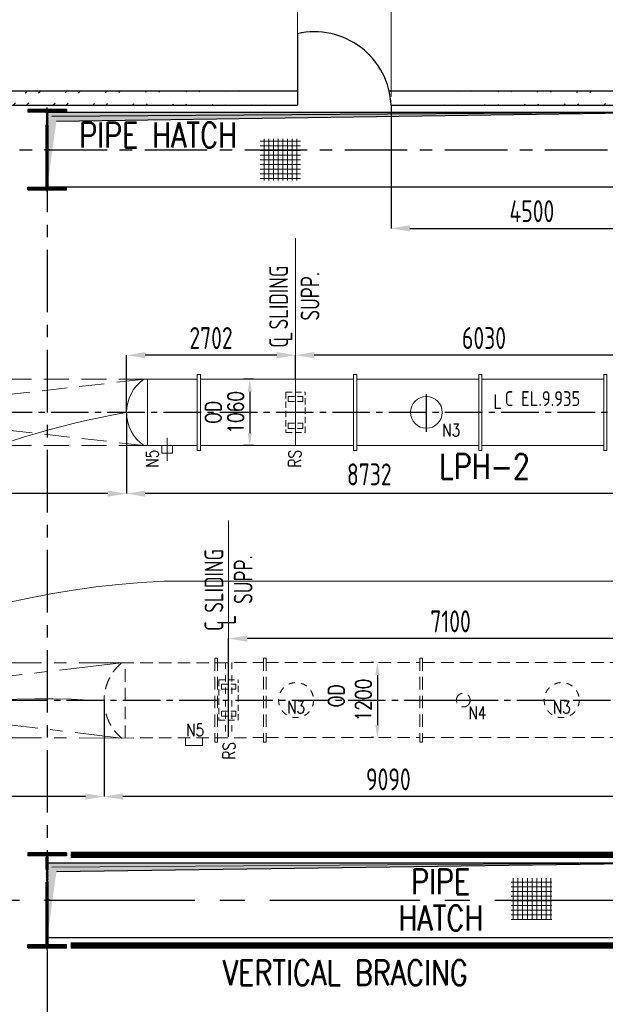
# Model space of a CAD drawing. Extents: x 18893 to 3351893, y -610358 to 406739.
# Tile 34 of 120: x 81591 to 90957, y 353262 to 369005. Entities that reach past the tile are written whole.
import ezdxf
from ezdxf.enums import TextEntityAlignment as Align

# ---------------------------------------------------------------- set-up
doc = ezdxf.new("R2010")
doc.units = 0
doc.header["$LTSCALE"] = 800
doc.header["$MEASUREMENT"] = 0
for name, pattern in [('CENTER', [2, 1.25, -0.25, 0.25, -0.25]), ('CENTER2', [1.125, 0.75, -0.125, 0.125, -0.125]), ('DASHDOT', [1, 0.5, -0.25, 0, -0.25]), ('DASHED', [0.75, 0.5, -0.25]), ('HIDDEN', [0.375, 0.25, -0.125]), ('HIDDENS', [0.25, 0.125, -0.125])]:
    doc.linetypes.add(name, pattern=pattern)
for name, color, linetype in [('CEN', 2, 'CENTER'), ('CL', 2, 'CENTER2'), ('COL', 1, 'CENTER'), ('GRID', 8, 'CENTER'), ('HATCH', 9, 'CONTINUOUS'), ('PIPE OPENING HATCH', 7, 'CONTINUOUS'), ('STR', 2, 'CONTINUOUS'), ('WALL', 6, 'CONTINUOUS')]:
    doc.layers.add(name, color=color, linetype=linetype)
for name, color, linetype, lineweight in [('DIM', 4, 'CONTINUOUS', 13), ('EQUPT', 251, 'HIDDEN', 9), ('LOGO', 7, 'CONTINUOUS', 13), ('Opening', 30, 'CONTINUOUS', 15), ('T', 3, 'CONTINUOUS', 15), ('TEXT', 3, 'CONTINUOUS', 15)]:
    doc.layers.add(name, color=color, linetype=linetype, lineweight=lineweight)
doc.styles.add('ROMANS', font='ISO9.shx', dxfattribs={"width": 0.8})
doc.styles.add('S1', font='SIMPLEX.SHX', dxfattribs={"height": 200})
doc.styles.add('S3', font='ROMANS1.SHX', dxfattribs={"width": 0.8})
doc.dimstyles.new('D100', dxfattribs={"dimscale": 100, "dimtxt": 2, "dimasz": 2, "dimexe": 1, "dimexo": 2, "dimgap": 1, "dimtad": 1, "dimdec": 0, "dimzin": 0, "dimdsep": 46, "dimtxsty": 'S3', "dimcen": 2, "dimdle": 1, "dimclrd": 9, "dimclre": 9, "dimclrt": 2, "dimadec": 0, "dimazin": 0, "dimtfac": 1, "dimtdec": 0, "dimtix": 1, "dimtmove": 2, "dimatfit": 3, "dimfxl": 0, "dimtolj": 1, "dimtzin": 0, "dimarcsym": 0})
doc.dimstyles.new('STANDARD$0', dxfattribs={"dimtxt": 250, "dimasz": 200, "dimexe": 0, "dimexo": 0, "dimgap": 100, "dimtad": 1, "dimdec": 0, "dimzin": 0, "dimdsep": 46, "dimtxsty": 'S1', "dimcen": 0, "dimadec": 0, "dimazin": 0, "dimtfac": 1, "dimtdec": 0, "dimtmove": 2, "dimatfit": 3, "dimfxl": 0, "dimtolj": 1, "dimtzin": 0, "dimarcsym": 0})

# ---------------------------------------------------------------- blocks, each defined once
blk = doc.blocks.new('A$C1C927E47')
at = {"layer": 'COL'}
h = blk.add_hatch(dxfattribs=at)
h.set_pattern_fill('ANSI31', color=256, scale=100, style=0)
h.paths.add_polyline_path([(16, 0), (0, 0), (0, -710), (16, -710)])
h.paths.add_polyline_path([(16, 710), (0, 710), (0, 0), (16, 0)])
h.paths.add_polyline_path([(0, 710), (-16, 710), (-16, 0), (0, 0)])
h.paths.add_polyline_path([(0, 0), (-16, 0), (-16, -710), (0, -710)])
h.paths.add_polyline_path([(-310, -710), (-310, -760), (0, -760), (0, -710)])
h.paths.add_polyline_path([(310, -760), (310, -710), (0, -710), (0, -760)])
h.paths.add_polyline_path([(310, 710), (310, 760), (0, 760), (0, 710)])
h.paths.add_polyline_path([(-310, 760), (-310, 710), (0, 710), (0, 760)])
at = {"layer": 'COL', "color": 2}
for p, q in [((0, -792), (0, 792)), ((44, 0), (-44, 0))]:
    blk.add_line(p, q, dxfattribs=at)
at = {"layer": 'COL'}
for p, q in [((310, 760), (-310, 760)), ((-310, 760), (-310, 710)), ((310, 710), (-310, 710)), ((-16, -710), (-16, 710)), ((16, -710), (16, 710)), ((310, 760), (310, 710)), ((-310, -710), (310, -710)), ((-310, -760), (-310, -710)), ((-310, -760), (310, -760)), ((310, -760), (310, -710))]:
    blk.add_line(p, q, dxfattribs=at)
blk = doc.blocks.new('A$C14326149')
at = {"layer": 'COL'}
h = blk.add_hatch(dxfattribs=at)
h.set_pattern_fill('ANSI31', color=256, scale=100, style=0)
h.paths.add_polyline_path([(310, 640), (0, 640), (0, 600), (310, 600)])
h.paths.add_polyline_path([(0, 600), (0, 640), (-310, 640), (-310, 600)])
h.paths.add_polyline_path([(0, -640), (0, -600), (-310, -600), (-310, -640)])
h.paths.add_polyline_path([(0, -600), (0, -640), (310, -640), (310, -600)])
h.paths.add_polyline_path([(-16, 0), (0, 0), (0, 600), (-16, 600)])
h.paths.add_polyline_path([(0, 0), (16, 0), (16, 600), (0, 600)])
h.paths.add_polyline_path([(16, 0), (0, 0), (0, -600), (16, -600)])
h.paths.add_polyline_path([(-16, -600), (0, -600), (0, 0), (-16, 0)])
for p, q in [((310, 640), (-310, 640)), ((-310, 640), (-310, 600)), ((310, 640), (310, 600)), ((310, 600), (-310, 600)), ((-16, -600), (-16, 600)), ((16, -600), (16, 600)), ((-310, -600), (310, -600)), ((-310, -640), (-310, -600)), ((310, -640), (310, -600)), ((-310, -640), (310, -640))]:
    blk.add_line(p, q, dxfattribs=at)
at = {"layer": 'COL', "color": 2}
for p, q in [((0, -672), (0, 672)), ((44, 0), (-44, 0))]:
    blk.add_line(p, q, dxfattribs=at)
blk = doc.blocks.new('*D580')
at = {"layer": 'DIM', "color": 9, "lineweight": -2}
for p, q in [((82942, 358128), (82942, 356584)), ((92032, 357596), (92032, 356584)), ((91732, 356584), (83242, 356584))]:
    blk.add_line(p, q, dxfattribs=at)
at = {"layer": 'DIM', "color": 9}
for points in [[(83242, 356634), (83242, 356534), (82942, 356584)], [(91732, 356634), (91732, 356534), (92032, 356584)]]:
    blk.add_solid(points, dxfattribs=at)
at = {"layer": 'DIM', "insert": (87487, 356859), "char_height": 350, "attachment_point": 5, "style": 'ROMANS'}
blk.add_mtext('\\A1;9090', dxfattribs=at)
blk = doc.blocks.new('*D581')
at = {"layer": 'DIM', "color": 9, "lineweight": -2}
for p, q in [((82942, 358128), (82942, 356584)), ((72942, 357526), (72942, 356584)), ((82642, 356584), (73242, 356584))]:
    blk.add_line(p, q, dxfattribs=at)
at = {"layer": 'DIM', "color": 9}
for points in [[(73242, 356634), (73242, 356534), (72942, 356584)], [(82642, 356634), (82642, 356534), (82942, 356584)]]:
    blk.add_solid(points, dxfattribs=at)
at = {"layer": 'DIM', "insert": (78505, 356859), "char_height": 350, "attachment_point": 5, "style": 'ROMANS'}
blk.add_mtext('\\A1;10000', dxfattribs=at)
blk = doc.blocks.new('*D587')
at = {"layer": 'DIM', "color": 9, "lineweight": -2}
for p, q in [((83300, 362726), (83300, 361427)), ((92032, 362196), (92032, 361427)), ((91732, 361427), (83600, 361427))]:
    blk.add_line(p, q, dxfattribs=at)
at = {"layer": 'DIM', "color": 9}
for points in [[(83600, 361477), (83600, 361377), (83300, 361427)], [(91732, 361477), (91732, 361377), (92032, 361427)]]:
    blk.add_solid(points, dxfattribs=at)
at = {"layer": 'DIM', "insert": (87182, 361735), "char_height": 350, "attachment_point": 5, "style": 'ROMANS'}
blk.add_mtext('\\A1;8732', dxfattribs=at)
blk = doc.blocks.new('*D588')
at = {"layer": 'DIM', "color": 9, "lineweight": -2}
for p, q in [((83300, 362726), (83300, 361427)), ((74200, 362196), (74200, 361427)), ((83000, 361427), (74500, 361427))]:
    blk.add_line(p, q, dxfattribs=at)
at = {"layer": 'DIM', "color": 9}
for points in [[(74500, 361477), (74500, 361377), (74200, 361427)], [(83000, 361477), (83000, 361377), (83300, 361427)]]:
    blk.add_solid(points, dxfattribs=at)
at = {"layer": 'DIM', "insert": (78799, 361702), "char_height": 350, "attachment_point": 5, "style": 'ROMANS'}
blk.add_mtext('\\A1;9100', dxfattribs=at)
blk = doc.blocks.new('LPHI')
at = {"layer": 'EQUPT', "linetype": 'CENTER'}
for p, q in [((-162095, 139871), (-151822, 138665)), ((-162095, 139871), (-151818, 139865)), ((-151818, 139865), (-162095, 138671)), ((-162095, 138671), (-151811, 138665))]:
    blk.add_line(p, q, dxfattribs=at)
at = {"layer": 'EQUPT'}
for p, q in [((-151818, 139865), (-149545, 139871)), ((-151761, 138665), (-151761, 139865)), ((-150324, 139941), (-150324, 138601)), ((-150324, 139941), (-150284, 139941)), ((-150284, 139941), (-150284, 138601)), ((-150284, 139941), (-150284, 138601)), ((-150105, 139871), (-150105, 138671)), ((-149545, 139941), (-149545, 138601)), ((-149545, 139941), (-149505, 139941)), ((-149505, 139941), (-149505, 138601)), ((-149505, 139941), (-149505, 138601)), ((-149505, 139871), (-147045, 139871)), ((-147045, 139941), (-147045, 138601)), ((-147045, 139941), (-147005, 139941)), ((-147005, 139941), (-147005, 138601)), ((-147005, 139941), (-147005, 138601)), ((-147005, 139871), (-142205, 139871)), ((-151818, 138665), (-149545, 138671)), ((-150794, 138671), (-150794, 138547)), ((-150521, 138671), (-150521, 138547)), ((-150324, 138601), (-150284, 138601)), ((-149545, 138601), (-149505, 138601)), ((-149505, 138671), (-147045, 138671)), ((-147045, 138601), (-147005, 138601)), ((-147005, 138671), (-142205, 138671))]:
    blk.add_line(p, q, dxfattribs=at)
at = {"layer": 'EQUPT', "linetype": 'HIDDENS'}
for p, q in [((-150155, 139871), (-150155, 138671)), ((-150055, 139871), (-150055, 138671))]:
    blk.add_line(p, q, dxfattribs=at)
for centre in [(-149025, 139271), (-144777, 139271)]:
    blk.add_circle(centre, 280, dxfattribs=at)
at = {"layer": 'EQUPT'}
blk.add_circle((-146351, 139271), 110, dxfattribs=at)
blk.add_arc((-151307, 139265), 788, 130.3982, 229.6018, dxfattribs=at)
at = {"layer": 'EQUPT', "style": 'S3', "width": 0.8}
for s, p in [('N3', (-149170, 139057)), ('N4', (-146271, 138967)), ('N3', (-144922, 139057)), ('N5', (-150784, 138694))]:
    blk.add_text(s, height=200, dxfattribs=at).set_placement(p)
blk.add_text('RS', height=200, rotation=90, dxfattribs=at).set_placement((-149998, 138462), align=Align.CENTER)
blk = doc.blocks.new('*D613')
at = {"layer": 'DIM', "color": 9, "lineweight": -2}
for p, q in [((85328, 363256), (85171, 363256)), ((85271, 363056), (85271, 362396)), ((85337, 362196), (85171, 362196))]:
    blk.add_line(p, q, dxfattribs=at)
at = {"layer": 'DIM', "color": 9}
for points in [[(85238, 363056), (85304, 363056), (85271, 363256)], [(85238, 362396), (85304, 362396), (85271, 362196)]]:
    blk.add_solid(points, dxfattribs=at)
at = {"layer": 'DIM', "insert": (85046, 362726), "char_height": 250, "attachment_point": 5, "rotation": 90, "style": 'S3'}
blk.add_mtext('\\A1;1060', dxfattribs=at)
blk = doc.blocks.new('*D619')
at = {"layer": 'DIM', "color": 9, "lineweight": -2}
for p, q in [((87252, 358726), (87211, 358726)), ((87311, 358526), (87311, 357726)), ((87252, 357526), (87211, 357526))]:
    blk.add_line(p, q, dxfattribs=at)
at = {"layer": 'DIM', "color": 9}
for points in [[(87278, 358526), (87345, 358526), (87311, 358726)], [(87278, 357726), (87345, 357726), (87311, 357526)]]:
    blk.add_solid(points, dxfattribs=at)
at = {"layer": 'DIM', "insert": (87086, 358126), "char_height": 250, "attachment_point": 5, "rotation": 90, "style": 'S3'}
blk.add_mtext('\\A1;1200', dxfattribs=at)
blk = doc.blocks.new('*D648')
at = {"layer": 'DIM', "color": 9, "lineweight": -2}
for p, q in [((84932, 357537), (84932, 359110)), ((91732, 359110), (85232, 359110)), ((92032, 357537), (92032, 359110))]:
    blk.add_line(p, q, dxfattribs=at)
at = {"layer": 'DIM', "color": 9}
for points in [[(85232, 359160), (85232, 359060), (84932, 359110)], [(91732, 359160), (91732, 359060), (92032, 359110)]]:
    blk.add_solid(points, dxfattribs=at)
at = {"layer": 'DIM', "insert": (88482, 359385), "char_height": 350, "attachment_point": 5, "style": 'ROMANS'}
blk.add_mtext('\\A1;7100', dxfattribs=at)
blk = doc.blocks.new('*D649')
at = {"layer": 'DIM', "color": 9, "lineweight": -2}
for p, q in [((86002, 363466), (86002, 363640)), ((91732, 363640), (86302, 363640)), ((92032, 362067), (92032, 363640))]:
    blk.add_line(p, q, dxfattribs=at)
at = {"layer": 'DIM', "color": 9}
for points in [[(86302, 363690), (86302, 363590), (86002, 363640)], [(91732, 363690), (91732, 363590), (92032, 363640)]]:
    blk.add_solid(points, dxfattribs=at)
at = {"layer": 'DIM', "insert": (89017, 363915), "char_height": 350, "attachment_point": 5, "style": 'ROMANS'}
blk.add_mtext('\\A1;6030', dxfattribs=at)
blk = doc.blocks.new('A$C25EA2F10')
at = {"layer": 'DIM'}
h = blk.add_hatch(dxfattribs=at)
h.set_pattern_fill('ANSI37', color=256, scale=600, angle=45, style=0)
h.set_pattern_definition([(90, (-1115.094, -48209.626), (-75, 1e-14), []), (180, (-1115.094, -48209.626), (-1e-14, -75), [])])
h.paths.add_polyline_path([(30068, 350), (29419, 350), (29419, -316), (30068, -316)])
at = {"layer": 'PIPE OPENING HATCH', "lineweight": -2}
blk.add_hatch(color=1, dxfattribs=at).paths.add_polyline_path([(22072, 530), (22000, -600), (22000, 598), (32000, 598)])
at = {"layer": 'PIPE OPENING HATCH'}
h = blk.add_hatch(color=1, dxfattribs=at)
h.paths.add_polyline_path([(22084, 0), (22016, 0), (22016, -485)])
h.paths.add_polyline_path([(32000, 600), (22016, 600), (22016, 0), (22044, 0), (22084, 0), (22147, 458)])
at = {"layer": 'Opening', "color": 1, "lineweight": -2}
blk.add_line((25466, -600), (22000, -600), dxfattribs=at)
at = {"layer": 'PIPE OPENING HATCH', "color": 1, "lineweight": -2}
for p, q in [((22000, 600), (32000, 600)), ((32000, 598), (22072, 530))]:
    blk.add_line(p, q, dxfattribs=at)
at = {"layer": 'PIPE OPENING HATCH', "color": 1}
blk.add_line((22147, 458), (32000, 600), dxfattribs=at)
blk.add_lwpolyline([(22000, 600), (32000, 600), (32000, -600), (22000, -600)], close=True, dxfattribs=at)
at = {"layer": 'TEXT', "style": 'S3', "width": 0.8}
for s, p in [('PIPE', (28290, 97)), ('HATCH', (28293, -484))]:
    blk.add_text(s, height=400, dxfattribs=at).set_placement(p, align=Align.CENTER)
blk = doc.blocks.new('*D700')
at = {"layer": 'DIM', "color": 9, "lineweight": -2}
for p, q in [((83300, 362726), (83300, 363640)), ((85702, 363640), (83600, 363640)), ((86002, 363256), (86002, 363640))]:
    blk.add_line(p, q, dxfattribs=at)
at = {"layer": 'DIM', "color": 9}
for points in [[(83600, 363690), (83600, 363590), (83300, 363640)], [(85702, 363690), (85702, 363590), (86002, 363640)]]:
    blk.add_solid(points, dxfattribs=at)
at = {"layer": 'DIM', "insert": (84651, 363915), "char_height": 350, "attachment_point": 5, "style": 'ROMANS'}
blk.add_mtext('\\A1;2702', dxfattribs=at)
blk = doc.blocks.new('*D710')
at = {"layer": 'DIM', "color": 9, "lineweight": -2}
for p, q in [((87532, 367636), (87532, 365668)), ((92032, 365756), (92032, 365668)), ((87832, 365668), (91732, 365668))]:
    blk.add_line(p, q, dxfattribs=at)
at = {"layer": 'DIM', "color": 9}
for points in [[(87832, 365718), (87832, 365618), (87532, 365668)], [(91732, 365718), (91732, 365618), (92032, 365668)]]:
    blk.add_solid(points, dxfattribs=at)
at = {"layer": 'DIM', "insert": (89782, 365943), "char_height": 350, "attachment_point": 5, "style": 'ROMANS'}
blk.add_mtext('\\A1;4500', dxfattribs=at)

msp = doc.modelspace()

# ---------------------------------------------------------------- hatches: boundary and pattern name
at = {"layer": 'DIM'}
h = msp.add_hatch(dxfattribs=at)
h.set_pattern_fill('ANSI37', color=256, scale=600, angle=45, style=0)
h.set_pattern_definition([(90, (54900.99, 318538.08), (-75, 1e-14), []), (180, (54900.99, 318538.08), (-1e-14, -75), [])])
h.paths.add_polyline_path([(86083.59, 367097.92), (85435.38, 367097.92), (85435.38, 366431.48), (86083.59, 366431.48)])
at = {"layer": 'HATCH'}
h = msp.add_hatch(dxfattribs=at)
h.set_pattern_fill('ANSI32', color=256, scale=1200, style=0)
h.set_pattern_definition([(45, (-23570.6, 235850.83), (-318.198, 318.198), []), (45, (-23358.5, 235850.83), (-318.198, 318.198), [])])
edge = h.paths.add_edge_path()
edge.add_line((59401.71, 367866.05), (86031.71, 367866.05))
edge.add_line((59631.71, 367636.05), (86031.71, 367636.57))
h = msp.add_hatch(dxfattribs=at)
h.set_pattern_fill('ANSI32', color=256, scale=1200, style=0)
h.set_pattern_definition([(45, (4329.4, 235850.83), (-318.198, 318.198), []), (45, (4541.5, 235850.83), (-318.198, 318.198), [])])
edge = h.paths.add_edge_path()
edge.add_line((87500.13, 367866.05), (116531.71, 367866.05))
edge.add_line((87531.71, 367636.05), (116531.71, 367636.05))
at = {"layer": 'PIPE OPENING HATCH', "lineweight": -2}
msp.add_hatch(color=1, dxfattribs=at).paths.add_polyline_path([(82103.55, 367456.27), (82031.71, 366326.05), (82031.71, 367524.37), (92031.71, 367524.37)])
at = {"layer": 'PIPE OPENING HATCH'}
h = msp.add_hatch(color=1, dxfattribs=at)
h.paths.add_polyline_path([(82115.27, 366926.05), (82047.71, 366926.05), (82047.71, 366440.94)])
h.paths.add_polyline_path([(92031.71, 367526.05), (82047.71, 367526.05), (82047.71, 366926.05), (82075.73, 366926.05), (82115.27, 366926.05), (82179.08, 367384.22)])

# ---------------------------------------------------------------- linework, layer by layer
at = {"layer": 'CEN', "lineweight": -2}
msp.add_line((88248.24, 358126.05), (88848.24, 358126.05), dxfattribs=at)
at = {"layer": 'CL'}
for p, q in [((88095.71, 362415.25), (88095.71, 363036.85)), ((120492.39, 362726.05), (73899.36, 362726.05)), ((72441.71, 358126.05), (96606.15, 358126.05))]:
    msp.add_line(p, q, dxfattribs=at)
at = {"layer": 'DIM'}
for p, q in [((86031.71, 382426.03), (86031.71, 367776.05)), ((87531.71, 382426.03), (87531.71, 367776.05)), ((86001.71, 362839.76), (86001.71, 365511.93)), ((83577.36, 363256.05), (84431.71, 363256.05)), ((83633.81, 362196.05), (83633.81, 363256.05)), ((84481.71, 363256.05), (86931.71, 363256.05)), ((86981.71, 363256.05), (88931.71, 363256.05)), ((88981.71, 363256.05), (90931.71, 363256.05)), ((83577.36, 362196.05), (84431.71, 362196.05)), ((83864.71, 362196.05), (83864.71, 362076.05)), ((84032.71, 362196.05), (84032.71, 362076.05)), ((84481.71, 362196.05), (86931.71, 362196.05)), ((86981.71, 362196.05), (88931.71, 362196.05)), ((88981.71, 362196.05), (90931.71, 362196.05)), ((83864.71, 362076.05), (84032.71, 362076.05)), ((84931.71, 358309.76), (84931.71, 360999.09)), ((83902, 360025.57), (108344.49, 360025.57)), ((84242.21, 357402.05), (84515.21, 357402.05))]:
    msp.add_line(p, q, dxfattribs=at)
at = {"layer": 'DIM', "color": 8, "linetype": 'DASHED'}
for p, q in [((74200.11, 362196.05), (83577.65, 363256.05)), ((83577.65, 362196.05), (74200.11, 363256.05)), ((83577.65, 363256.05), (74200.11, 363256.05)), ((83577.65, 362196.05), (74200.11, 362196.05))]:
    msp.add_line(p, q, dxfattribs=at)
at = {"layer": 'DIM', "color": 2}
for p, q in [((86001.71, 362196.05), (86001.71, 363256.05)), ((83948.71, 361949.41), (83948.71, 362318.94)), ((84931.71, 358656.05), (84931.71, 357596.05))]:
    msp.add_line(p, q, dxfattribs=at)
at = {"layer": 'DIM', "color": 8, "linetype": 'HIDDEN', "ltscale": 0.5}
for p, q in [((85848.15, 363049.75), (85848.15, 362402.35)), ((85848.15, 363049.75), (86155.28, 363049.75)), ((86155.28, 362402.35), (86155.28, 363049.75)), ((85886.54, 362981.92), (86116.89, 362981.92)), ((85886.54, 362901.15), (85886.54, 362981.92)), ((85886.54, 362901.15), (86116.89, 362901.15)), ((86116.89, 362901.15), (86116.89, 362981.92)), ((85848.15, 362402.35), (86155.28, 362402.35)), ((85886.54, 362550.95), (86116.89, 362550.95)), ((85886.54, 362550.95), (85886.54, 362470.18)), ((85886.54, 362470.18), (86116.89, 362470.18)), ((86116.89, 362550.95), (86116.89, 362470.18)), ((84778.15, 358449.75), (84778.15, 357802.35)), ((84778.15, 358449.75), (85085.28, 358449.75)), ((84816.54, 358381.92), (85046.89, 358381.92)), ((84816.54, 358301.15), (84816.54, 358381.92)), ((85046.89, 358301.15), (85046.89, 358381.92)), ((85085.28, 357802.35), (85085.28, 358449.75)), ((84816.54, 358301.15), (85046.89, 358301.15)), ((84816.54, 357950.95), (85046.89, 357950.95)), ((84816.54, 357950.95), (84816.54, 357870.18)), ((84816.54, 357870.18), (85046.89, 357870.18)), ((85046.89, 357950.95), (85046.89, 357870.18)), ((84778.15, 357802.35), (85085.28, 357802.35))]:
    msp.add_line(p, q, dxfattribs=at)
at = {"layer": 'DIM'}
for points in [[(84481.71, 363333.13), (84481.71, 362118.97), (84431.71, 362118.97), (84431.71, 363333.13)], [(86981.71, 363333.13), (86981.71, 362118.97), (86931.71, 362118.97), (86931.71, 363333.13)], [(88981.71, 363333.13), (88981.71, 362118.97), (88931.71, 362118.97), (88931.71, 363333.13)], [(90981.71, 363333.13), (90981.71, 362118.97), (90931.71, 362118.97), (90931.71, 363333.13)]]:
    msp.add_lwpolyline(points, close=True, dxfattribs=at)
msp.add_circle((88095.71, 362726.05), 254, dxfattribs=at)
for centre, radius, start, end in [((83945.32, 362726.05), 645.21, 124.770663, 235.229337), ((85794.15, 348783.77), 14163.59, 100.141989, 154.299524), ((84463.16, 346597.51), 13439.79, 92.393009, 141.706287), ((82011.58, 347623.23), 10525.47, 86.240527, 136.066442)]:
    msp.add_arc(centre, radius, start, end, dxfattribs=at)
at = {"layer": 'GRID'}
for p, q in [((53190.05, 366926.05), (155634.78, 366926.05)), ((82031.71, 366926.05), (82031.71, 323827.19))]:
    msp.add_line(p, q, dxfattribs=at)
at = {"layer": 'GRID', "linetype": 'CENTER2', "ltscale": 4}
msp.add_line((53190.05, 354926.05), (155634.78, 354926.05), dxfattribs=at)
at = {"layer": 'PIPE OPENING HATCH', "color": 1, "lineweight": -2}
for p, q in [((82031.71, 367526.05), (92031.71, 367526.05)), ((92031.71, 367524.37), (82103.55, 367456.27))]:
    msp.add_line(p, q, dxfattribs=at)
at = {"layer": 'PIPE OPENING HATCH', "color": 1}
msp.add_line((82179.08, 367384.22), (92031.71, 367526.05), dxfattribs=at)
msp.add_lwpolyline([(82031.71, 367526.05), (92031.71, 367526.05), (92031.71, 366326.05), (82031.71, 366326.05)], close=True, dxfattribs=at)
at = {"layer": 'STR', "color": 7, "linetype": 'DASHDOT', "const_width": 100}
for points in [[(82406.71, 355651.05), (91656.71, 355651.05)], [(82406.71, 354201.05), (91656.71, 354201.05)]]:
    msp.add_lwpolyline(points, dxfattribs=at)
at = {"layer": 'WALL'}
for p, q in [((86031.71, 368779.35), (86031.71, 367636.05)), ((87500.13, 367866.05), (116531.71, 367866.05)), ((87531.71, 367636.05), (116531.71, 367636.05))]:
    msp.add_line(p, q, dxfattribs=at)
for points in [[(62311.71, 364261.48), (59401.71, 364261.48), (59401.71, 367866.05), (86031.71, 367866.05)], [(62081.71, 366596.48), (62081.71, 364491.48), (59631.71, 364491.48), (59631.71, 367636.05), (86031.71, 367636.05)]]:
    msp.add_lwpolyline(points, dxfattribs=at)
msp.add_arc((86307.14, 367585.06), 1225.64, 2.384331, 102.986176, dxfattribs=at)

# ---------------------------------------------------------------- block references
at = {"layer": 'DIM'}
for name, p in [('A$C14326149', (82031.71, 366926.05)), ('LPHI', (235036.59, 218854.73)), ('A$C25EA2F10', (60031.71, 354926.05))]:
    msp.add_blockref(name, p, dxfattribs=at)
at = {"layer": 'HATCH'}
msp.add_blockref('A$C1C927E47', (82031.71, 354926.05), dxfattribs=at)

# ---------------------------------------------------------------- texts
at = {"layer": 'LOGO', "style": 'ROMANS', "width": 0.9}
for s, p in [('C EL.9.935', (89952.32, 362827.98)), ('L', (89236.15, 362778.89))]:
    msp.add_text(s, height=237.5, dxfattribs=at).set_placement(p, align=Align.CENTER)
at = {"layer": 'T', "style": 'S3', "width": 0.8}
for s, height, p in [('N3', 200, (88492.51, 362342.15)), ('LPH-2', 400, (89024.13, 361663.14)), ('LPH-2', 400, (89024.13, 361663.14))]:
    msp.add_text(s, height=height, dxfattribs=at).set_placement(p, align=Align.CENTER)
for s, p in [('N5', (83812.15, 361986.41)), ('RS', (86091.76, 361986.41))]:
    msp.add_text(s, height=200, rotation=90, dxfattribs=at).set_placement(p, align=Align.CENTER)
msp.add_text('VERTICAL BRACING', height=400, dxfattribs=at).set_placement((84836.67, 353566.81))
at = {"layer": 'TEXT', "style": 'S3', "width": 0.8}
msp.add_text('PIPE HATCH', height=400, dxfattribs=at).set_placement((83804.75, 366959.6), align=Align.CENTER)
at = {"layer": 'TEXT', "style": 'ROMANS', "width": 0.8}
for s, p in [('C SLIDING', (85882.41, 363760.26)), ('SUPP.', (86385.12, 364194.01)), ('L', (85951.77, 363861.47)), ('C SLIDING', (84847.46, 359230.26)), ('SUPP.', (85315.12, 359664.01)), ('L', (85048.19, 359331.47))]:
    msp.add_text(s, height=300, rotation=90, dxfattribs=at).set_placement(p)
at = {"layer": 'TEXT', "color": 4, "style": 'S3', "width": 0.8}
for p in [(84811.22, 362726.05), (86778.39, 358195.22)]:
    msp.add_text('OD', height=250, rotation=90, dxfattribs=at).set_placement(p, align=Align.CENTER)

# ---------------------------------------------------------------- dimensions: what is measured, and where the dimension line sits
at = {"layer": 'DIM'}
for base, p1, p2, picture, middle in [((92031.71, 365667.53), (87531.71, 367636.05), (92031.71, 365756.48), '*D710', (89781.71, 365942.53)), ((83300.11, 363640.12), (86001.71, 363256.05), (83300.11, 362726.05), '*D700', (84650.91, 363915.12)), ((86001.71, 363640.12), (92031.71, 362066.95), (86001.71, 363465.93), '*D649', (89016.71, 363915.12)), ((84931.71, 359110.12), (92031.71, 357536.95), (84931.71, 357536.95), '*D648', (88481.71, 359385.12)), ((82941.76, 356584.18), (92031.71, 357596.05), (82941.76, 358128.26), '*D580', (87486.74, 356859.18))]:
    dim = msp.add_linear_dim(base=base, p1=p1, p2=p2, dimstyle='STANDARD$0', override={"dimtxt": 350, "dimasz": 300, "dimtxsty": 'ROMANS', "dimclrd": 9, "dimclre": 9, "dimclrt": 256, "dimtix": 1}, dxfattribs=at)
    dim.commit()
    dim.dimension.update_dxf_attribs({"geometry": picture, "text_midpoint": middle})
at = {"layer": 'DIM', "color": 1}
for base, p1, p2, picture, middle in [((85270.86, 362196.05), (85528.27, 363256.05), (85537.46, 362196.05), '*D613', (85045.86, 362726.05)), ((87311.26, 357526.05), (87452.48, 358726.05), (87452.48, 357526.05), '*D619', (87086.26, 358126.05))]:
    dim = msp.add_linear_dim(base=base, p1=p1, p2=p2, angle=90, dimstyle='D100', override={"dimtxt": 2.5, "dimclrt": 256, "dimfxl": 0.18}, dxfattribs=at)
    dim.commit()
    dim.dimension.update_dxf_attribs({"geometry": picture, "text_midpoint": middle})
at = {"layer": 'DIM'}
for base, p1, p2, picture, middle in [((74200.11, 361427.47), (83300.11, 362726.05), (74200.11, 362196.05), '*D588', (78798.77, 361702.47)), ((83300.11, 361427.47), (92031.71, 362196.05), (83300.11, 362726.05), '*D587', (87181.55, 361735.01)), ((72941.88, 356584.18), (82941.76, 358128.26), (72941.88, 357526.05), '*D581', (78505.23, 356859.18))]:
    dim = msp.add_linear_dim(base=base, p1=p1, p2=p2, dimstyle='STANDARD$0', override={"dimtxt": 350, "dimasz": 300, "dimtxsty": 'ROMANS', "dimclrd": 9, "dimclre": 9, "dimclrt": 256, "dimtix": 1}, dxfattribs=at)
    dim.commit()
    dim.dimension.update_dxf_attribs({"geometry": picture, "text_midpoint": middle, "dimtype": 160})

doc.saveas('drawing.dxf')
